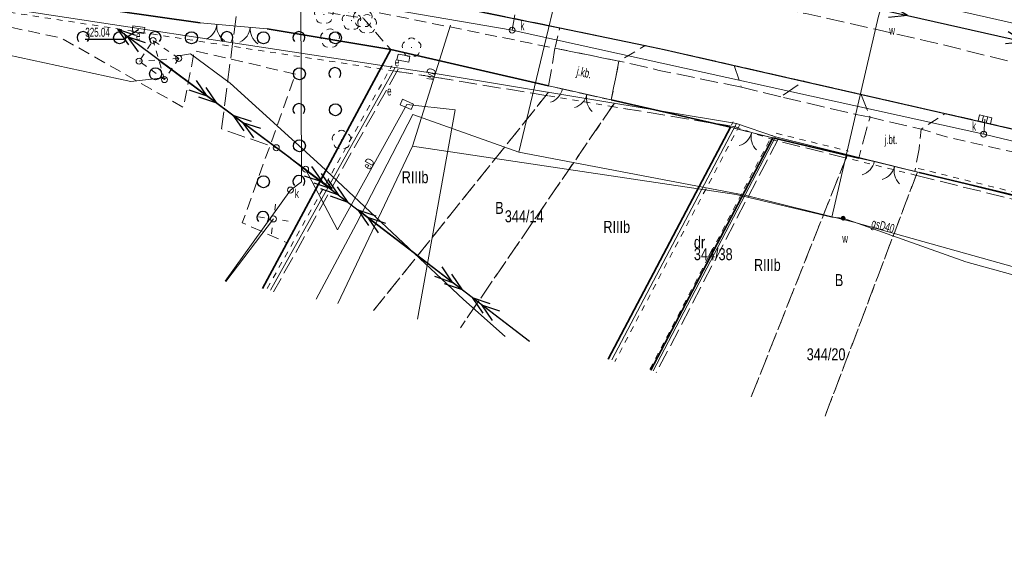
# Model space of a CAD drawing. Header units: metres. Extents: x 7428509 to 7430603, y 5527625 to 5529161.
# Tile 2 of 29: x 7428616 to 7428698, y 5529069 to 5529112. Entities that reach past the tile are written whole.
import ezdxf
from ezdxf.enums import TextEntityAlignment as Align

# ---------------------------------------------------------------- set-up
doc = ezdxf.new("R2010")
doc.units = ezdxf.units.M
doc.header["$MEASUREMENT"] = 0
for name, pattern in [('0.5_0.5', [1, 0.5, -0.5]), ('1.0_0.5', [1.5, 1, -0.5]), ('1.5_0.5', [2, 1.5, -0.5]), ('219-500', [0]), ('egkk-500', [2, 1.5, -0.5]), ('egug-500', [1, 0.5, -0.5]), ('otob_500', [0]), ('otof_500', [0]), ('suep_nn_500', [0]), ('suep_sn_500', [0]), ('supp_500', [1, 0.5, -0.5])]:
    doc.linetypes.add(name, pattern=pattern)
doc.layers.get('0').update_dxf_attribs({"color": 2, "linetype": 'CONTINUOUS', "lineweight": 5})
for name, color, linetype in [('210-oznaczenie konturu użytku gruntowego', 7, 'CONTINUOUS'), ('211-numer działki ewidencyjnej', 7, 'CONTINUOUS'), ('217-Granica konturu po granicy działki', 7, 'CONTINUOUS'), ('217-kontur klasyfikacyjny', 7, 'CONTINUOUS'), ('218-Granica użytku po granicy działki', 7, 'CONTINUOUS'), ('218-kontur użytku gruntowego', 7, 'CONTINUOUS'), ('219-działka ewidencyjna', 7, 'CONTINUOUS'), ('brama', 7, 'CONTINUOUS'), ('chodnik', 7, 'CONTINUOUS'), ('drzewo liściaste', 7, 'CONTINUOUS'), ('furtka', 7, 'CONTINUOUS'), ('jezdnia', 7, 'CONTINUOUS'), ('jezdnia-Atr17', 7, 'CONTINUOUS'), ('kratka ściekowa', 7, 'CONTINUOUS'), ('krawężnik', 7, 'CONTINUOUS'), ('latarnia', 7, 'CONTINUOUS'), ('ogrodzenie trwałe', 7, 'CONTINUOUS'), ('podpora (punkt)', 7, 'CONTINUOUS'), ('przewód elektroenergetyczny niskiego napięcia', 7, 'CONTINUOUS'), ('przewód elektroenergetyczny podziemny', 7, 'CONTINUOUS'), ('przewód elektroenergetyczny podziemny - ob. projektowany', 7, 'CONTINUOUS'), ('przewód elektroenergetyczny podziemny-Atr1', 7, 'CONTINUOUS'), ('przewód elektroenergetyczny średniego napięcia', 7, 'CONTINUOUS'), ('przewód gazowy', 7, 'CONTINUOUS'), ('przewód gazowy-Atr1', 7, 'CONTINUOUS'), ('przewód kanalizacyjny', 7, 'CONTINUOUS'), ('przewód wodociągowy', 7, 'CONTINUOUS'), ('przewód wodociągowy-Atr1', 7, 'CONTINUOUS'), ('rzędna', 7, 'CONTINUOUS'), ('rzędna-Atr2', 7, 'CONTINUOUS'), ('szafa elektroenergetyczna lub kontener', 7, 'CONTINUOUS'), ('szafa elektroenergetyczna lub kontener-Atr17', 7, 'CONTINUOUS'), ('słup przewodów napowietrznych', 7, 'CONTINUOUS'), ('właz do komory lub kanału - okrągły', 7, 'CONTINUOUS'), ('właz do komory lub kanału - okrągły-Atr17', 7, 'CONTINUOUS'), ('zadrzewienie  zakrzewienie', 7, 'CONTINUOUS'), ('zasuwa lub zawór', 7, 'CONTINUOUS'), ('zasuwa lub zawór-Atr17', 7, 'CONTINUOUS')]:
    doc.layers.add(name, color=color, linetype=linetype)
doc.styles.get("Standard").update_dxf_attribs({"font": 'Working1250', "width": 0.75})
doc.linetypes.add('902-500', pattern='A,3.75,0,[1,ksztalty.shx,S=0.5,R=0,X=0,Y=0],3.75', length=7.5)

# ---------------------------------------------------------------- blocks, each defined once
blk = doc.blocks.new('PW01')
at = {"linetype": 'Continuous', "lineweight": 13}
h = blk.add_hatch(color=0, dxfattribs=at)
edge = h.paths.add_edge_path()
edge.add_arc((0, 0), 0.045, 0, 360)
blk = doc.blocks.new('US18')
at = {"color": 0, "linetype": 'Continuous', "lineweight": 13}
for p, q in [((-0.5, -0.25), (-0.5, 0.25)), ((-0.5, 0.25), (0.5, 0.25)), ((0.5, -0.25), (0.5, 0.25)), ((-0.5, -0.25), (0.5, -0.25))]:
    blk.add_line(p, q, dxfattribs=at)
blk = doc.blocks.new('IB04')
at = {"color": 0, "linetype": 'Continuous', "lineweight": 13}
blk.add_circle((0, 0), 0.25, dxfattribs=at)
blk = doc.blocks.new('SM01')
at = {"color": 0, "linetype": 'Continuous', "lineweight": 13}
for p, q in [((-0.53, 0.531), (-0.883, 0.884)), ((0.531, 0.531), (0.884, 0.884)), ((-0.53, -0.53), (-0.883, -0.883)), ((0.531, -0.53), (0.884, -0.883))]:
    blk.add_line(p, q, dxfattribs=at)
blk.add_circle((0, 0), 0.25, dxfattribs=at)
blk = doc.blocks.new('US22')
at = {"color": 0, "linetype": 'Continuous', "lineweight": 13}
blk.add_circle((0, 0), 0.25, dxfattribs=at)
blk = doc.blocks.new('OP021')
at = {"linetype": 'Continuous', "lineweight": 13}
h = blk.add_hatch(color=0, dxfattribs=at)
edge = h.paths.add_edge_path()
edge.add_arc((0, 0), 0.05, 0, 360)
at = {"color": 0, "linetype": 'Continuous', "lineweight": 13}
for centre, start, end in [((-0.38, 0.124), 121.308, 202.548), ((0, 0.4), 49.272, 130.728), ((0.38, 0.124), 337.452, 58.692), ((-0.235, -0.324), 193.221, 274.871), ((0.235, -0.324), 265.129, 346.779)]:
    blk.add_arc(centre, 0.4, start, end, dxfattribs=at)
blk = doc.blocks.new('US25')
at = {"linetype": 'Continuous', "lineweight": 0}
h = blk.add_hatch(color=0, dxfattribs=at)
edge = h.paths.add_edge_path()
edge.add_arc((0, 0), 0.2, 0, 360)
blk = doc.blocks.new('US05')
at = {"color": 0, "linetype": 'Continuous', "lineweight": 13}
for p, q in [((-0.525, -0.25), (-0.525, 0.25)), ((-0.525, 0.25), (-0.175, 0.25)), ((-0.175, -0.25), (-0.175, 0.25)), ((-0.175, 0.25), (0.175, 0.25)), ((0.175, -0.25), (0.175, 0.25)), ((0.175, 0.25), (0.525, 0.25)), ((0.525, -0.25), (0.525, 0.25)), ((-0.525, -0.25), (-0.175, -0.25)), ((-0.175, -0.25), (0.175, -0.25)), ((0.175, -0.25), (0.525, -0.25))]:
    blk.add_line(p, q, dxfattribs=at)
blk = doc.blocks.new('SM05')
at = {"color": 0, "linetype": 'Continuous', "lineweight": 13}
blk.add_circle((0, 0), 0.25, dxfattribs=at)
blk = doc.blocks.new('SUEP2')
at = {"color": 0, "linetype": 'Continuous'}
for p, q in [((0, 0), (6.027, 0)), ((5.027, 0), (3.527, 0.5)), ((5.027, 0), (3.527, -0.5)), ((6.027, 0), (4.527, 0.5)), ((6.027, 0), (4.527, -0.5)), ((6.027, 0), (18.027, 0)), ((17.027, 0), (15.527, 0.5)), ((17.027, 0), (15.527, -0.5)), ((18.027, 0), (16.527, 0.5)), ((18.027, 0), (16.527, -0.5))]:
    blk.add_line(p, q, dxfattribs=at)
blk = doc.blocks.new('SUEP1')
at = {"color": 0, "linetype": 'Continuous'}
for p, q in [((0, 0), (5, 0)), ((5, 0), (3.5, 0.5)), ((5, 0), (3.5, -0.5)), ((5, 0), (15, 0)), ((15, 0), (13.5, 0.5)), ((15, 0), (13.5, -0.5))]:
    blk.add_line(p, q, dxfattribs=at)
blk = doc.blocks.new('OK02')
at = {"color": 0, "linetype": 'Continuous', "lineweight": 0}
for centre, start, end in [((-1.5, 0), 0, 60), ((1.5, 0), 120, 180)]:
    blk.add_arc(centre, 1.5, start, end, dxfattribs=at)
blk = doc.blocks.new('OK04')
at = {"color": 0, "linetype": 'Continuous', "lineweight": 0}
blk.add_arc((1.5, 0.001), 1.5, 120, 180, dxfattribs=at)
blk = doc.blocks.new('OTZK1')
at = {"color": 0, "linetype": 'Continuous'}
blk.add_circle((0, 0), 0.5, dxfattribs=at)
blk = doc.blocks.new('OTZK2')
at = {"color": 0, "linetype": 'Continuous'}
blk.add_arc((0, 0), 0.5, 318.85, 221.162, dxfattribs=at)

msp = doc.modelspace()

# ---------------------------------------------------------------- linework, layer by layer
at = {"layer": '217-Granica konturu po granicy działki', "color": 3, "linetype": '1.5_0.5', "lineweight": 18}
for p, q in [((7428647.782, 5529108.364), (7428637.389, 5529089.792)), ((7428650.985, 5529107.683), (7428647.475, 5529108.213)), ((7428647.475, 5529108.213), (7428647.475, 5529108.213)), ((7428647.475, 5529108.213), (7428647.475, 5529108.213)), ((7428647.782, 5529108.364), (7428647.782, 5529108.364)), ((7428647.782, 5529108.364), (7428647.782, 5529108.364)), ((7428660.271, 5529106.144), (7428650.981, 5529107.684)), ((7428650.981, 5529107.684), (7428650.981, 5529107.684)), ((7428650.981, 5529107.684), (7428650.981, 5529107.684)), ((7428650.985, 5529107.683), (7428650.985, 5529107.683)), ((7428650.985, 5529107.683), (7428650.985, 5529107.683)), ((7428660.271, 5529106.144), (7428660.271, 5529106.144)), ((7428660.271, 5529106.144), (7428660.271, 5529106.144)), ((7428675.951, 5529103.554), (7428665.771, 5529105.234)), ((7428665.771, 5529105.234), (7428665.771, 5529105.234)), ((7428665.771, 5529105.234), (7428665.771, 5529105.234)), ((7428665.327, 5529084.258), (7428675.735, 5529103.99)), ((7428675.735, 5529103.99), (7428675.735, 5529103.99)), ((7428675.735, 5529103.99), (7428675.735, 5529103.99)), ((7428675.951, 5529103.554), (7428675.951, 5529103.554)), ((7428675.951, 5529103.554), (7428675.951, 5529103.554)), ((7428679.516, 5529102.591), (7428669.315, 5529083.068)), ((7428685.178, 5529100.959), (7428679.178, 5529102.439)), ((7428679.178, 5529102.439), (7428679.178, 5529102.439)), ((7428679.178, 5529102.439), (7428679.178, 5529102.439)), ((7428679.516, 5529102.591), (7428679.516, 5529102.591)), ((7428679.516, 5529102.591), (7428679.516, 5529102.591)), ((7428685.178, 5529100.959), (7428685.178, 5529100.959)), ((7428685.178, 5529100.959), (7428685.178, 5529100.959)), ((7428708.028, 5529095.299), (7428691.018, 5529099.509)), ((7428691.018, 5529099.509), (7428691.018, 5529099.509)), ((7428691.018, 5529099.509), (7428691.018, 5529099.509)), ((7428637.389, 5529089.792), (7428637.389, 5529089.792)), ((7428637.389, 5529089.792), (7428637.389, 5529089.792)), ((7428665.327, 5529084.258), (7428665.327, 5529084.258)), ((7428665.327, 5529084.258), (7428665.327, 5529084.258)), ((7428669.315, 5529083.068), (7428669.315, 5529083.068)), ((7428669.315, 5529083.068), (7428669.315, 5529083.068))]:
    msp.add_line(p, q, dxfattribs=at)
at = {"layer": '217-kontur klasyfikacyjny', "color": 92, "linetype": 'egkk-500', "lineweight": 18, "flags": 128}
for points in [[(7428645.736, 5529088.236), (7428660.32, 5529106.44)], [(7428665.82, 5529105.53), (7428652.969, 5529086.806)], [(7428677.236, 5529081.051), (7428685.25, 5529101.25)], [(7428691.09, 5529099.8), (7428683.392, 5529079.43)]]:
    msp.add_lwpolyline(points, dxfattribs=at)
at = {"layer": '218-Granica użytku po granicy działki', "color": 3, "linetype": '0.5_0.5', "lineweight": 18}
for p, q in [((7428647.475, 5529108.213), (7428610.185, 5529113.903)), ((7428636.865, 5529090.084), (7428647.258, 5529108.656)), ((7428647.258, 5529108.656), (7428647.258, 5529108.656)), ((7428647.258, 5529108.656), (7428647.258, 5529108.656)), ((7428647.475, 5529108.213), (7428647.475, 5529108.213)), ((7428647.475, 5529108.213), (7428647.475, 5529108.213)), ((7428650.985, 5529107.683), (7428647.475, 5529108.213)), ((7428647.475, 5529108.213), (7428647.475, 5529108.213)), ((7428647.475, 5529108.213), (7428647.475, 5529108.213)), ((7428660.271, 5529106.144), (7428650.981, 5529107.684)), ((7428650.981, 5529107.684), (7428650.981, 5529107.684)), ((7428650.981, 5529107.684), (7428650.981, 5529107.684)), ((7428650.985, 5529107.683), (7428650.985, 5529107.683)), ((7428650.985, 5529107.683), (7428650.985, 5529107.683)), ((7428665.771, 5529105.234), (7428660.271, 5529106.144)), ((7428660.271, 5529106.144), (7428660.271, 5529106.144)), ((7428660.271, 5529106.144), (7428660.271, 5529106.144)), ((7428660.271, 5529106.144), (7428660.271, 5529106.144)), ((7428660.271, 5529106.144), (7428660.271, 5529106.144)), ((7428665.771, 5529105.234), (7428665.771, 5529105.234)), ((7428665.771, 5529105.234), (7428665.771, 5529105.234)), ((7428675.951, 5529103.554), (7428665.771, 5529105.234)), ((7428665.771, 5529105.234), (7428665.771, 5529105.234)), ((7428665.771, 5529105.234), (7428665.771, 5529105.234)), ((7428676.265, 5529103.71), (7428665.857, 5529083.978)), ((7428679.152, 5529102.446), (7428675.902, 5529103.566)), ((7428675.902, 5529103.566), (7428675.902, 5529103.566)), ((7428675.902, 5529103.566), (7428675.902, 5529103.566)), ((7428675.951, 5529103.554), (7428675.951, 5529103.554)), ((7428675.951, 5529103.554), (7428675.951, 5529103.554)), ((7428676.265, 5529103.71), (7428676.265, 5529103.71)), ((7428676.265, 5529103.71), (7428676.265, 5529103.71)), ((7428668.783, 5529083.346), (7428678.984, 5529102.869)), ((7428678.984, 5529102.869), (7428678.984, 5529102.869)), ((7428678.984, 5529102.869), (7428678.984, 5529102.869)), ((7428679.152, 5529102.446), (7428679.152, 5529102.446)), ((7428679.152, 5529102.446), (7428679.152, 5529102.446)), ((7428679.322, 5529103.021), (7428679.322, 5529103.021)), ((7428679.322, 5529103.021), (7428679.322, 5529103.021)), ((7428679.322, 5529103.021), (7428685.322, 5529101.541)), ((7428685.322, 5529101.541), (7428685.322, 5529101.541)), ((7428685.322, 5529101.541), (7428685.322, 5529101.541)), ((7428691.018, 5529099.509), (7428685.178, 5529100.959)), ((7428685.178, 5529100.959), (7428685.178, 5529100.959)), ((7428685.178, 5529100.959), (7428685.178, 5529100.959)), ((7428691.162, 5529100.091), (7428691.162, 5529100.091)), ((7428691.162, 5529100.091), (7428691.162, 5529100.091)), ((7428691.162, 5529100.091), (7428708.172, 5529095.881)), ((7428691.018, 5529099.509), (7428691.018, 5529099.509)), ((7428691.018, 5529099.509), (7428691.018, 5529099.509)), ((7428636.865, 5529090.084), (7428636.865, 5529090.084)), ((7428636.865, 5529090.084), (7428636.865, 5529090.084)), ((7428665.857, 5529083.978), (7428665.857, 5529083.978)), ((7428665.857, 5529083.978), (7428665.857, 5529083.978)), ((7428668.783, 5529083.346), (7428668.783, 5529083.346)), ((7428668.783, 5529083.346), (7428668.783, 5529083.346))]:
    msp.add_line(p, q, dxfattribs=at)
at = {"layer": '218-kontur użytku gruntowego', "color": 3, "linetype": 'egug-500', "lineweight": 18, "flags": 128}
for points in [[(7428660.32, 5529106.44), (7428645.736, 5529088.236)], [(7428652.969, 5529086.806), (7428665.82, 5529105.53)], [(7428685.25, 5529101.25), (7428677.236, 5529081.051)], [(7428683.392, 5529079.43), (7428691.09, 5529099.8)]]:
    msp.add_lwpolyline(points, dxfattribs=at)
at = {"layer": '219-działka ewidencyjna', "color": 7, "linetype": '219-500', "lineweight": 18, "flags": 128}
for points in [[(7428610.23, 5529114.2), (7428647.52, 5529108.51)], [(7428690.57, 5529114.12), (7428717.42, 5529108.06)], [(7428647.52, 5529108.51), (7428637.127, 5529089.938)], [(7428647.52, 5529108.51), (7428651.03, 5529107.98)], [(7428676, 5529103.85), (7428651.03, 5529107.98)], [(7428676, 5529103.85), (7428665.592, 5529084.118)], [(7428679.25, 5529102.73), (7428676, 5529103.85)], [(7428679.25, 5529102.73), (7428669.049, 5529083.207)], [(7428708.1, 5529095.59), (7428679.25, 5529102.73)]]:
    msp.add_lwpolyline(points, dxfattribs=at)
at = {"layer": 'brama', "color": 7, "linetype": 'otob_500', "lineweight": 18, "flags": 128}
for points in [[(7428636.86, 5529111.73), (7428634.03, 5529111.98), (7428631.28, 5529112.23)], [(7428665.56, 5529105.8), (7428661.49, 5529106.73)], [(7428679.03, 5529102.63), (7428675.51, 5529103.52)], [(7428690.88, 5529099.84), (7428687.5, 5529100.68)]]:
    msp.add_lwpolyline(points, dxfattribs=at)
at = {"layer": 'chodnik', "color": 7, "linetype": '1.0_0.5', "lineweight": 18, "flags": 128}
for points in [[(7428577.45, 5529124.53), (7428593.52, 5529122.49), (7428595.06, 5529122.29), (7428602.82, 5529121.31), (7428610.18, 5529120.34), (7428622.56, 5529118.69), (7428631.02, 5529117.52), (7428631.82, 5529117.34), (7428638.83, 5529116.19), (7428641.28, 5529115.77), (7428648.49, 5529114.43), (7428661.26, 5529111.82), (7428660.86, 5529110.12), (7428647.93, 5529112.73), (7428641.22, 5529113.99), (7428631.65, 5529115.58), (7428622.33, 5529116.93), (7428618.67, 5529117.44), (7428608.59, 5529118.74), (7428602.28, 5529119.55), (7428594.75, 5529120.52), (7428577.22, 5529122.65), (7428569.56, 5529123.88), (7428551.84, 5529126.04), (7428552.97, 5529127.71), (7428569.62, 5529125.6)], [(7428832.17, 5529069.5), (7428830.59, 5529069.94), (7428821.11, 5529072.45), (7428819.13, 5529072.96), (7428809.27, 5529075.53), (7428796.88, 5529078.69), (7428790.85, 5529080.1), (7428789.76, 5529080.48), (7428777.11, 5529083.39), (7428770.73, 5529084.95), (7428765.67, 5529086.13), (7428759.61, 5529087.42), (7428750.68, 5529089.65), (7428746.52, 5529090.49), (7428743.67, 5529091.13), (7428732.59, 5529093.74), (7428718.67, 5529096.97), (7428714.48, 5529097.98), (7428708.85, 5529099.28), (7428706.37, 5529099.86), (7428705.54, 5529100.03), (7428693.8, 5529102.64), (7428691.7, 5529103.28), (7428691.41, 5529103.36), (7428693.42, 5529104.68), (7428713.95, 5529099.92), (7428720.32, 5529098.44), (7428746.8, 5529092.23), (7428759, 5529089.42), (7428771.06, 5529086.54), (7428777.6, 5529085.09), (7428791.19, 5529081.86), (7428797.22, 5529080.42), (7428821.73, 5529074.23), (7428832.02, 5529071.41)]]:
    msp.add_lwpolyline(points, close=True, dxfattribs=at)
msp.add_lwpolyline([(7428660.86, 5529110.12), (7428666.2, 5529109.04), (7428668.39, 5529110.33)], dxfattribs=at)
at = {"layer": 'furtka', "color": 7, "linetype": 'otof_500', "lineweight": 18, "flags": 128}
for points in [[(7428661.49, 5529106.73), (7428660.33, 5529106.97)], [(7428687.5, 5529100.68), (7428686.2, 5529100.96)]]:
    msp.add_lwpolyline(points, dxfattribs=at)
at = {"layer": 'jezdnia', "color": 7, "linetype": '1.5_0.5', "lineweight": 18, "flags": 128}
for points in [[(7429015.63, 5529029.45), (7429001, 5529026.47), (7428985.13, 5529029.83), (7428979.26, 5529031.13), (7428975.85, 5529032.01), (7428968.13, 5529033.91), (7428954.64, 5529037.37), (7428950.03, 5529038.62), (7428944.36, 5529040.12), (7428942.32, 5529040.67), (7428936.66, 5529042.21), (7428921.9, 5529046.09), (7428921.02, 5529046.33), (7428916.2, 5529047.65), (7428914.63, 5529048.13), (7428898.27, 5529052.69), (7428875.47, 5529059.17), (7428867.72, 5529061.37), (7428860.33, 5529063.43), (7428851.8, 5529065.86), (7428847.4, 5529067.1), (7428837.78, 5529069.77), (7428832.02, 5529071.41), (7428821.73, 5529074.23), (7428797.22, 5529080.42), (7428791.19, 5529081.86), (7428777.6, 5529085.09), (7428771.06, 5529086.54), (7428759, 5529089.42), (7428746.8, 5529092.23), (7428720.32, 5529098.44), (7428713.95, 5529099.92), (7428693.42, 5529104.68), (7428675.82, 5529108.68), (7428669.97, 5529110), (7428668.39, 5529110.33), (7428661.26, 5529111.82), (7428648.49, 5529114.43), (7428641.28, 5529115.77), (7428638.83, 5529116.19), (7428631.82, 5529117.34), (7428631.02, 5529117.52), (7428622.56, 5529118.69), (7428610.18, 5529120.34), (7428602.82, 5529121.31), (7428595.06, 5529122.29), (7428593.52, 5529122.49), (7428594.44, 5529128.03), (7428600.44, 5529127.28), (7428602.74, 5529126.94), (7428604.35, 5529126.69), (7428609.72, 5529125.92), (7428623.38, 5529124.18), (7428632.81, 5529122.78), (7428642.31, 5529121.18), (7428649.09, 5529119.81), (7428662.01, 5529117.4), (7428671.4, 5529115.31), (7428673.03, 5529114.97), (7428675.99, 5529114.33), (7428681.79, 5529113), (7428687.81, 5529111.65), (7428692.28, 5529110.63), (7428708.59, 5529106.6), (7428710.92, 5529106.22), (7428733.77, 5529100.81), (7428747.51, 5529097.6), (7428759.76, 5529094.89), (7428772.57, 5529091.85), (7428779.38, 5529090.33), (7428784.59, 5529089.2), (7428790.41, 5529087.8), (7428797.7, 5529086), (7428815.49, 5529081.58), (7428820.49, 5529080.14), (7428821.43, 5529079.81), (7428821.75, 5529079.94), (7428835.09, 5529076.32), (7428840.65, 5529074.81), (7428848.45, 5529072.58), (7428849.67, 5529072.26), (7428854.01, 5529071.08), (7428858.27, 5529069.82), (7428861.94, 5529068.73), (7428869.5, 5529066.58), (7428881.5, 5529063.23), (7428893.64, 5529059.8), (7428899.4, 5529058.13), (7428905.64, 5529056.41), (7428913.55, 5529054.17), (7428922.32, 5529051.87), (7428925.06, 5529051.09), (7428926.35, 5529050.74), (7428936.07, 5529048.03), (7428941.47, 5529046.47), (7428945.91, 5529045.28), (7428956.38, 5529042.62), (7428964.97, 5529040.42), (7428969.89, 5529039.16), (7428977.32, 5529037.55), (7428984.24, 5529035.82), (7429002.22, 5529031.88), (7429011.21, 5529030.26)], [(7428660.86, 5529110.12), (7428666.2, 5529109.04), (7428665.56, 5529105.8), (7428660.33, 5529106.97)], [(7428690.88, 5529099.84), (7428687.5, 5529100.68), (7428686.2, 5529100.96), (7428687.14, 5529104.36), (7428691.41, 5529103.36), (7428691.23, 5529101.72)]]:
    msp.add_lwpolyline(points, close=True, dxfattribs=at)
for points in [[(7428666.2, 5529109.04), (7428665.56, 5529105.8)], [(7428676.41, 5529106.87), (7428669.56, 5529108.27), (7428666.2, 5529109.04)], [(7428679.69, 5529106.05), (7428676.41, 5529106.87), (7428675.82, 5529108.68)], [(7428686.37, 5529106.31), (7428687.14, 5529104.36), (7428685.99, 5529104.6), (7428679.69, 5529106.05), (7428681.66, 5529107.41)], [(7428665.292, 5529084.197), (7428672.62, 5529098.06), (7428675.51, 5529103.52)], [(7428675.51, 5529103.52), (7428679.03, 5529102.63), (7428668.859, 5529083.257)]]:
    msp.add_lwpolyline(points, dxfattribs=at)
at = {"layer": 'krawężnik', "color": 7, "linetype": 'Continuous', "lineweight": 25, "flags": 128}
msp.add_lwpolyline([(7428631.82, 5529117.34), (7428638.83, 5529116.19), (7428641.28, 5529115.77), (7428648.49, 5529114.43), (7428661.26, 5529111.82), (7428668.39, 5529110.33), (7428669.97, 5529110), (7428675.82, 5529108.68), (7428693.42, 5529104.68), (7428706.83, 5529101.58), (7428709.25, 5529101.01), (7428713.95, 5529099.92), (7428720.32, 5529098.44)], dxfattribs=at)
at = {"layer": 'ogrodzenie trwałe', "color": 7, "linetype": '902-500', "lineweight": 35, "flags": 128}
for points in [[(7428631.28, 5529112.23), (7428613.19, 5529114.81), (7428603.99, 5529116.05), (7428593.96, 5529117.51), (7428576.06, 5529120.31)], [(7428660.33, 5529106.97), (7428647.17, 5529110), (7428636.86, 5529111.73)], [(7428636.46, 5529090.07), (7428647.17, 5529110)], [(7428665.56, 5529105.8), (7428675.51, 5529103.52)], [(7428675.51, 5529103.52), (7428672.62, 5529098.06)], [(7428668.859, 5529083.257), (7428679.03, 5529102.63)], [(7428686.2, 5529100.96), (7428679.03, 5529102.63)], [(7428691.23, 5529099.76), (7428700.65, 5529097.5), (7428708.49, 5529095.75), (7428708.72, 5529096.27), (7428713.6, 5529095.14)], [(7428665.292, 5529084.197), (7428672.62, 5529098.06)]]:
    msp.add_lwpolyline(points, dxfattribs=at)
at = {"layer": 'przewód elektroenergetyczny niskiego napięcia', "color": 1, "linetype": 'suep_nn_500', "lineweight": 18, "flags": 128}
msp.add_lwpolyline([(7428727.12, 5529104.57), (7428685.38, 5529113.94)], dxfattribs=at)
at = {"layer": 'przewód elektroenergetyczny podziemny', "color": 1, "linetype": 'Continuous', "lineweight": 18, "flags": 128}
for points in [[(7428628.19, 5529107.66), (7428625.48, 5529107.35), (7428613.1, 5529110.01)], [(7428629.45, 5529109.47), (7428630.47, 5529109.64), (7428633.76, 5529107.21), (7428641.32, 5529100.34), (7428653.23, 5529089.17), (7428656.701, 5529086.068)], [(7428640.06, 5529100.03), (7428642.73, 5529094.96), (7428648.5, 5529105.43)], [(7428648.5, 5529105.43), (7428652.54, 5529104.99), (7428649.407, 5529087.51)], [(7428637.38, 5529095.88), (7428633.419, 5529090.672)]]:
    msp.add_lwpolyline(points, dxfattribs=at)
at = {"layer": 'przewód elektroenergetyczny podziemny - ob. projektowany', "color": 1, "linetype": '1.5_0.5', "lineweight": 18, "flags": 128}
msp.add_lwpolyline([(7428627.25, 5529125.53), (7428635.71, 5529124.07), (7428633.06, 5529103.38), (7428637.6, 5529101.82)], dxfattribs=at)
at = {"layer": 'przewód elektroenergetyczny średniego napięcia', "color": 1, "linetype": 'suep_sn_500', "lineweight": 18, "flags": 128}
for points in [[(7428627.83, 5529109.13), (7428638.84, 5529100.93)], [(7428638.84, 5529100.93), (7428658.728, 5529085.667)]]:
    msp.add_lwpolyline(points, dxfattribs=at)
at = {"layer": 'przewód gazowy', "color": 52, "linetype": 'Continuous', "lineweight": 18, "flags": 128}
for points in [[(7428663.1, 5529123.38), (7428657.84, 5529101.45), (7428649.01, 5529104.6), (7428644.29, 5529095.45), (7428640.94, 5529089.185)], [(7428856.82, 5529050.41), (7428851.94, 5529054), (7428839.68, 5529059.32), (7428823.08, 5529065.52), (7428811.59, 5529068.96), (7428800.09, 5529071.47), (7428769.83, 5529077.88), (7428758.94, 5529081.35), (7428712.94, 5529089.13), (7428707.02, 5529089.65), (7428685.79, 5529095.61), (7428676.7, 5529097.87), (7428657.84, 5529101.45)]]:
    msp.add_lwpolyline(points, dxfattribs=at)
at = {"layer": 'przewód kanalizacyjny', "color": 34, "linetype": 'Continuous', "lineweight": 18, "flags": 128}
for points in [[(7428617.93, 5529118.39), (7428657.29, 5529111.62), (7428696.62, 5529102.95), (7428732.4, 5529094.35), (7428775.64, 5529084.5), (7428818.37, 5529074.13), (7428846.73, 5529066.34), (7428891.82, 5529053.31), (7428933.55, 5529041.82), (7428977.84, 5529030.47), (7428999.53, 5529025.82), (7429019.83, 5529022.03)], [(7428639.67, 5529114.65), (7428639.73, 5529098.98), (7428638.8, 5529098.29), (7428633.365, 5529090.682)], [(7428657.52, 5529112.91), (7428657.29, 5529111.62)], [(7428696.73, 5529104.19), (7428696.62, 5529102.95)]]:
    msp.add_lwpolyline(points, dxfattribs=at)
at = {"layer": 'przewód wodociągowy', "color": 5, "linetype": 'Continuous', "lineweight": 18, "flags": 128}
for points in [[(7428683.96, 5529096.04), (7428687.85, 5529112.79), (7428688.13, 5529113.72), (7428688.59, 5529115.51), (7428657.96, 5529122.25), (7428653.09, 5529123.52), (7428642.93, 5529133.27)], [(7428648.97, 5529101.94), (7428652.14, 5529112.04)], [(7428837.535, 5529038.349), (7428842.13, 5529051.25), (7428842.61, 5529055.82), (7428836.34, 5529059.88), (7428833.38, 5529060.8), (7428825.75, 5529063.22), (7428810.34, 5529068.07), (7428778.01, 5529075.72), (7428767.16, 5529078.06), (7428762.56, 5529074.73), (7428755.27, 5529075.72), (7428695.13, 5529092.31), (7428684.9, 5529095.94), (7428683.96, 5529096.04), (7428675.98, 5529097.91), (7428648.97, 5529101.94), (7428642.742, 5529088.828)]]:
    msp.add_lwpolyline(points, dxfattribs=at)
at = {"layer": 'rzędna-Atr2', "color": 7, "flags": 128}
msp.add_lwpolyline([(7428626.12, 5529111.66), (7428624.86, 5529110.84), (7428621.687, 5529110.84)], dxfattribs=at)
at = {"layer": 'słup przewodów napowietrznych', "color": 7, "linetype": 'supp_500', "lineweight": 18, "flags": 128}
for points in [[(7428629.48, 5529109.27), (7428628.29, 5529107.5), (7428626.17, 5529109.04), (7428627.34, 5529110.76)], [(7428628.29, 5529107.5), (7428627.34, 5529110.76)], [(7428629.48, 5529109.27), (7428627.34, 5529110.76)], [(7428629.48, 5529109.27), (7428626.17, 5529109.04)], [(7428637.62, 5529101.82), (7428640.06, 5529100.03)]]:
    msp.add_lwpolyline(points, dxfattribs=at)
at = {"layer": 'zadrzewienie  zakrzewienie', "color": 7, "linetype": '1.0_0.5', "lineweight": 18, "flags": 128}
msp.add_lwpolyline([(7428578, 5529120.87), (7428583.89, 5529120.18), (7428587.66, 5529119.37), (7428595.74, 5529118.94), (7428598.5, 5529118.64), (7428619.33, 5529116.71), (7428625.98, 5529115.63), (7428626.54, 5529115.44), (7428627.69, 5529115.14), (7428644.84, 5529112.65), (7428647.17, 5529110), (7428638.52, 5529093.9), (7428634.78, 5529095.56), (7428639.23, 5529107.96), (7428630.79, 5529109.9), (7428629.87, 5529105.18), (7428619.69, 5529110.96), (7428592.97, 5529116.7), (7428577.46, 5529119.28)], close=True, dxfattribs=at)

# ---------------------------------------------------------------- block references
at = {"layer": 'brama', "color": 7, "linetype": 'Continuous', "lineweight": 18}
for p, rotation in [((7428632.655, 5529112.105), 174.806), ((7428635.445, 5529111.855), 174.952), ((7428663.525, 5529106.265), 167.129), ((7428677.27, 5529103.075), 165.811), ((7428689.19, 5529100.26), 166.044)]:
    msp.add_blockref('OK02', p, dxfattribs=dict(at, rotation=rotation))
at = {"layer": 'drzewo liściaste', "color": 94, "linetype": 'Continuous', "lineweight": 18}
for p in [(7428641.59, 5529112.93), (7428643.89, 5529112.42), (7428644.84, 5529112.65), (7428645.19, 5529112.13), (7428642.1, 5529110.94), (7428648.9, 5529110.17), (7428643.06, 5529102.48)]:
    msp.add_blockref('OP021', p, dxfattribs=at)
at = {"layer": 'furtka', "color": 7, "linetype": 'Continuous', "lineweight": 18}
for p, rotation in [((7428661.49, 5529106.73), 168.311), ((7428687.5, 5529100.68), 167.845)]:
    msp.add_blockref('OK04', p, dxfattribs=dict(at, rotation=rotation))
at = {"layer": 'kratka ściekowa', "color": 34, "linetype": 'Continuous', "lineweight": 18, "rotation": 346.409}
msp.add_blockref('US05', (7428696.73, 5529104.19), dxfattribs=at)
at = {"layer": 'latarnia', "color": 7, "linetype": 'Continuous', "lineweight": 18, "rotation": 37.023}
msp.add_blockref('SM01', (7428637.38, 5529095.88), dxfattribs=at)
at = {"layer": 'podpora (punkt)', "color": 7, "linetype": 'Continuous', "lineweight": 18}
msp.add_blockref('IB04', (7428637.38, 5529095.88), dxfattribs=at)
at = {"layer": 'przewód elektroenergetyczny niskiego napięcia', "color": 1, "linetype": 'Continuous', "lineweight": 18, "rotation": 347.348}
msp.add_blockref('SUEP1', (7428685.38, 5529113.94), dxfattribs=at)
at = {"layer": 'przewód elektroenergetyczny średniego napięcia', "color": 1, "linetype": 'Continuous', "lineweight": 18}
for p, rotation in [((7428638.84, 5529100.93), 143.322), ((7428627.83, 5529109.13), 323.322), ((7428638.84, 5529100.93), 322.496), ((7428658.728, 5529085.667), 142.496)]:
    msp.add_blockref('SUEP2', p, dxfattribs=dict(at, rotation=rotation))
at = {"layer": 'rzędna', "color": 1, "linetype": 'Continuous', "lineweight": 18}
msp.add_blockref('PW01', (7428626.12, 5529111.66), dxfattribs=at)
at = {"layer": 'szafa elektroenergetyczna lub kontener', "color": 1, "linetype": 'Continuous', "lineweight": 18}
for p, rotation in [((7428626.12, 5529111.66), 351.158), ((7428648.22, 5529109.29), 349.562), ((7428648.5, 5529105.43), 336.501)]:
    msp.add_blockref('US18', p, dxfattribs=dict(at, rotation=rotation))
at = {"layer": 'słup przewodów napowietrznych', "color": 7, "linetype": 'Continuous', "lineweight": 18}
for p in [(7428627.34, 5529110.76), (7428626.17, 5529109.04), (7428629.48, 5529109.27), (7428628.29, 5529107.5), (7428637.62, 5529101.82), (7428640.06, 5529100.03)]:
    msp.add_blockref('SM05', p, dxfattribs=at)
at = {"layer": 'właz do komory lub kanału - okrągły', "color": 7, "linetype": 'Continuous', "lineweight": 18}
for p, rotation in [((7428657.29, 5529111.62), 180), ((7428696.62, 5529102.95), 180), ((7428638.8, 5529098.29), 359.948)]:
    msp.add_blockref('US22', p, dxfattribs=dict(at, rotation=rotation))
at = {"layer": 'zadrzewienie  zakrzewienie', "color": 7, "linetype": 'Continuous', "lineweight": 18}
for name, p in [('OTZK2', (7428621.504, 5529110.997)), ('OTZK1', (7428624.546, 5529110.986)), ('OTZK2', (7428627.504, 5529110.997)), ('OTZK1', (7428630.546, 5529110.986)), ('OTZK2', (7428633.504, 5529110.997)), ('OTZK1', (7428636.546, 5529110.986)), ('OTZK2', (7428639.504, 5529110.997)), ('OTZK1', (7428642.546, 5529110.986)), ('OTZK1', (7428627.546, 5529107.986)), ('OTZK1', (7428639.546, 5529107.986)), ('OTZK2', (7428642.504, 5529107.997)), ('OTZK2', (7428639.504, 5529104.997)), ('OTZK1', (7428642.546, 5529104.986)), ('OTZK1', (7428639.546, 5529101.986)), ('OTZK1', (7428636.546, 5529098.986)), ('OTZK2', (7428639.504, 5529098.997)), ('OTZK2', (7428636.504, 5529095.997))]:
    msp.add_blockref(name, p, dxfattribs=at)
at = {"layer": 'zasuwa lub zawór', "color": 5, "linetype": 'Continuous', "lineweight": 18}
msp.add_blockref('US25', (7428684.9, 5529095.94), dxfattribs=at)

# ---------------------------------------------------------------- texts
at = {"layer": '210-oznaczenie konturu użytku gruntowego', "color": 3, "linetype": 'Continuous', "lineweight": 18, "width": 0.79}
for s, p in [('RIIIb', (7428648.08, 5529098.86)), ('B', (7428655.88, 5529096.3)), ('RIIIb', (7428664.9, 5529094.72)), ('dr', (7428672.45, 5529093.44)), ('RIIIb', (7428677.46, 5529091.54)), ('B', (7428684.21, 5529090.28))]:
    msp.add_text(s, height=1, dxfattribs=at).set_placement(p)
at = {"layer": '211-numer działki ewidencyjnej', "color": 7, "linetype": 'Continuous', "lineweight": 18, "width": 0.79}
for s, p in [('344/14', (7428656.68, 5529096.6)), ('344/38', (7428672.45, 5529093.44))]:
    msp.add_text(s, height=1, dxfattribs=at).set_placement(p, align=Align.TOP_LEFT)
msp.add_text('344/20', height=1, dxfattribs=at).set_placement((7428681.86, 5529084.09))
at = {"layer": 'jezdnia-Atr17', "color": 7, "width": 0.667}
msp.add_text('j.kb.', height=0.75, rotation=-12.61, dxfattribs=at).set_placement((7428662.62, 5529107.86))
msp.add_text('j.bt.', height=0.75, dxfattribs=at).set_placement((7428688.34, 5529102.12))
at = {"layer": 'przewód elektroenergetyczny podziemny-Atr1', "color": 1, "width": 0.667}
msp.add_text('eD', height=0.75, rotation=60.904, dxfattribs=at).set_placement((7428645.44, 5529099.93))
at = {"layer": 'przewód gazowy-Atr1', "color": 40, "width": 0.667}
msp.add_text('gsD40', height=0.75, rotation=-15.739, dxfattribs=at).set_placement((7428687.19, 5529095.21))
at = {"layer": 'przewód wodociągowy-Atr1', "color": 5, "width": 0.667}
msp.add_text('wD', height=0.75, rotation=72.507, dxfattribs=at).set_placement((7428650.69, 5529107.39))
at = {"layer": 'rzędna-Atr2', "color": 1, "width": 0.667}
msp.add_text('325.04', height=0.75, dxfattribs=at).set_placement((7428621.687, 5529110.848), align=Align.BOTTOM_LEFT)
at = {"layer": 'szafa elektroenergetyczna lub kontener-Atr17', "color": 1, "width": 0.667}
for p in [(7428625.92, 5529110.79), (7428647.5, 5529108.6), (7428646.86, 5529106.17)]:
    msp.add_text('e', height=0.75, dxfattribs=at).set_placement(p)
at = {"layer": 'właz do komory lub kanału - okrągły-Atr17', "color": 7, "width": 0.667}
for p in [(7428657.98, 5529111.62), (7428695.65, 5529103.24), (7428639.17, 5529097.62)]:
    msp.add_text('k', height=0.75, dxfattribs=at).set_placement(p)
at = {"layer": 'zasuwa lub zawór-Atr17', "color": 5, "width": 0.667}
for p in [(7428688.74, 5529111.24), (7428684.82, 5529093.89)]:
    msp.add_text('w', height=0.75, dxfattribs=at).set_placement(p)

doc.saveas('drawing.dxf')
